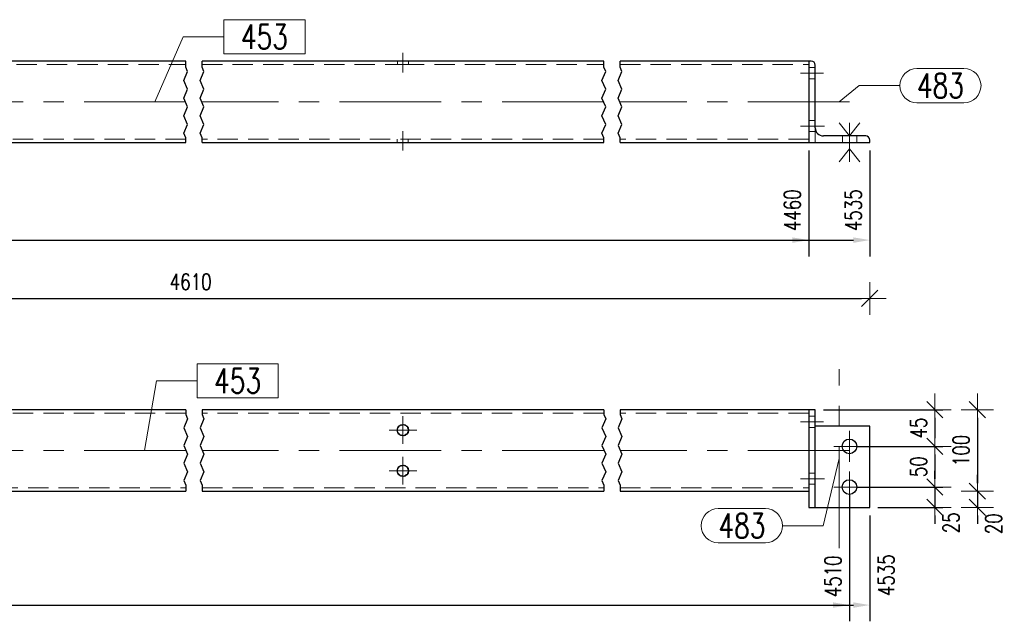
# Model space of a CAD drawing. Header units: millimetres. Extents: x -876 to 136, y 14938 to 15607.
# Tile 41 of 46: x -98 to 23, y 15241 to 15314. Entities that reach past the tile are written whole.
import ezdxf

# ---------------------------------------------------------------- set-up
doc = ezdxf.new("R2010")
doc.units = ezdxf.units.MM
doc.header["$LTSCALE"] = 10
doc.linetypes.add('HIDDEN', pattern=[0.375, 0.25, -0.125])
doc.linetypes.add('MITTE', pattern=[2, 1.25, -0.25, 0.25, -0.25])
doc.layers.get('Defpoints').update_dxf_attribs({"color": 1})
for name, color, linetype, lineweight in [('PS_Bolt', 4, 'Continuous', 13), ('PS_DIM', 4, 'Continuous', 13), ('PS_Hidden', 2, 'HIDDEN', 9), ('PS_Mid', 5, 'MITTE', 15), ('PS_Pos', 1, 'Continuous', 15), ('PS_Shape', 161, 'Continuous', 30), ('PS_SOLID', 7, 'Continuous', 30)]:
    doc.layers.add(name, color=color, linetype=linetype, lineweight=lineweight)
doc.styles.add('simplex', font='simplex.shx', dxfattribs={"width": 0.75})
doc.dimstyles.new('1_10_GŁ_DS1-LS10', dxfattribs={"dimtxt": 2, "dimasz": 2, "dimexe": 2, "dimexo": 1, "dimgap": 1, "dimtad": 1, "dimjust": 4, "dimdec": 0, "dimlfac": 10, "dimtxsty": 'simplex', "dimblk1": 'NONE', "dimsah": 1, "dimcen": 2, "dimclrd": 256, "dimclre": 256, "dimclrt": 3, "dimadec": 1, "dimazin": 0, "dimtfac": 1, "dimtdec": 0, "dimtmove": 2, "dimatfit": 3, "dimfxl": 1, "dimarcsym": 0})
doc.dimstyles.new('1_10_PRZ', dxfattribs={"dimtxt": 2, "dimasz": 1, "dimexe": 2, "dimexo": 5, "dimgap": 1, "dimtad": 1, "dimdec": 0, "dimlfac": 10, "dimtxsty": 'simplex', "dimblk": 'dimznak', "dimcen": 2, "dimse1": 1, "dimse2": 1, "dimclrt": 3, "dimadec": 1, "dimazin": 0, "dimtfac": 1, "dimtdec": 0, "dimtix": 1, "dimtmove": 2, "dimatfit": 3, "dimldrblk": 'dim-grot', "dimfxl": 1, "dimarcsym": 0})
doc.dimstyles.new('1_10_PRZ_DS1-LS10', dxfattribs={"dimtxt": 2, "dimasz": 1, "dimexe": 2, "dimexo": 5, "dimgap": 1, "dimtad": 1, "dimdec": 0, "dimlfac": 10, "dimtxsty": 'simplex', "dimblk": 'dimznak', "dimcen": 2, "dimse1": 1, "dimse2": 1, "dimclrt": 3, "dimadec": 1, "dimazin": 0, "dimtfac": 1, "dimtdec": 0, "dimtix": 1, "dimtmove": 2, "dimatfit": 3, "dimldrblk": 'dim-grot', "dimfxl": 1, "dimarcsym": 0})
doc.dimstyles.new('1_10_SC', dxfattribs={"dimtxt": 2, "dimasz": 1, "dimexe": 1, "dimexo": 1, "dimgap": 1, "dimtad": 1, "dimdec": 0, "dimlfac": 10, "dimtxsty": 'simplex', "dimblk": 'dimznak', "dimcen": 2, "dimclrd": 256, "dimclre": 256, "dimclrt": 3, "dimadec": 1, "dimazin": 0, "dimtfac": 1, "dimtdec": 0, "dimtix": 1, "dimtmove": 2, "dimatfit": 3, "dimldrblk": 'dim-grot', "dimfxl": 1, "dimarcsym": 0})

# ---------------------------------------------------------------- blocks, each defined once
blk = doc.blocks.new('*D317')
at = {"layer": 'Defpoints', "color": 0, "transparency": 16777216}
for p in [(-152.67, 15299.36), (-0.67, 15299.36), (-0.67, 15287.36)]:
    blk.add_point(p, dxfattribs=at)
at = {"layer": 'PS_DIM', "lineweight": -2, "transparency": 16777216}
for p, q in [((-152.67, 15298.36), (-152.67, 15285.36)), ((-0.67, 15298.36), (-0.67, 15285.36)), ((-152.67, 15287.36), (-2.67, 15287.36))]:
    blk.add_line(p, q, dxfattribs=at)
at = {"layer": 'PS_DIM', "transparency": 16777216}
blk.add_solid([(-2.67, 15287.69), (-2.67, 15287.02), (-0.67, 15287.36)], dxfattribs=at)
at = {"layer": 'PS_DIM', "color": 3, "transparency": 16777216, "insert": (-2.69, 15291.02), "char_height": 2, "attachment_point": 5, "rotation": 90, "style": 'simplex'}
blk.add_mtext('4460', dxfattribs=at)
blk = doc.blocks.new('_None')
blk = doc.blocks.new('*D318')
at = {"layer": 'Defpoints', "color": 0, "transparency": 16777216}
for p in [(-152.67, 15299.36), (6.83, 15299.36), (6.83, 15287.36)]:
    blk.add_point(p, dxfattribs=at)
at = {"layer": 'PS_DIM', "lineweight": -2, "transparency": 16777216}
for p, q in [((-152.67, 15298.36), (-152.67, 15285.36)), ((6.83, 15298.36), (6.83, 15285.36)), ((-152.67, 15287.36), (4.83, 15287.36))]:
    blk.add_line(p, q, dxfattribs=at)
at = {"layer": 'PS_DIM', "transparency": 16777216}
blk.add_solid([(4.83, 15287.69), (4.83, 15287.02), (6.83, 15287.36)], dxfattribs=at)
at = {"layer": 'PS_DIM', "color": 3, "transparency": 16777216, "insert": (4.81, 15291.02), "char_height": 2, "attachment_point": 5, "rotation": 90, "style": 'simplex'}
blk.add_mtext('4535', dxfattribs=at)
blk = doc.blocks.new('dimznak')
at = {"color": 0}
for points in [[(0, 2), (0, -2)], [(-2, 0), (2, 0)]]:
    blk.add_lwpolyline(points, dxfattribs=at)
at = {"color": 2}
blk.add_lwpolyline([(1, 1), (-1, -1)], dxfattribs=at)
blk = doc.blocks.new('*D324')
at = {"layer": 'Defpoints', "color": 0, "transparency": 16777216}
for p in [(0.13, 15266.5), (4.33, 15262), (14.83, 15262)]:
    blk.add_point(p, dxfattribs=at)
at = {"layer": 'PS_DIM', "lineweight": -2, "transparency": 16777216}
for p, q in [((1.13, 15266.5), (15.83, 15266.5)), ((14.83, 15265.5), (14.83, 15263)), ((5.33, 15262), (15.83, 15262))]:
    blk.add_line(p, q, dxfattribs=at)
for p, rotation in [((14.83, 15266.5), 90), ((14.83, 15262), 270)]:
    blk.add_blockref('dimznak', p, dxfattribs=dict(at, rotation=rotation))
at = {"layer": 'PS_DIM', "color": 3, "transparency": 16777216, "insert": (12.83, 15264.25), "char_height": 2, "attachment_point": 5, "rotation": 90, "style": 'simplex'}
blk.add_mtext('45', dxfattribs=at)
blk = doc.blocks.new('dim-grot')
blk.add_hatch(color=256).paths.add_polyline_path([(0, 0), (-2, 0.5), (-2, -0.5)])
blk.add_lwpolyline([(0, 0), (-2, 0.5), (-2, -0.5), (0, 0)])
blk = doc.blocks.new('*D325')
at = {"layer": 'Defpoints', "color": 0, "transparency": 16777216}
for p in [(4.33, 15262), (4.33, 15257), (14.83, 15257)]:
    blk.add_point(p, dxfattribs=at)
at = {"layer": 'PS_DIM', "lineweight": -2, "transparency": 16777216}
for p, q in [((5.33, 15262), (15.83, 15262)), ((14.83, 15261), (14.83, 15258)), ((5.33, 15257), (15.83, 15257))]:
    blk.add_line(p, q, dxfattribs=at)
for p, rotation in [((14.83, 15262), 90), ((14.83, 15257), 270)]:
    blk.add_blockref('dimznak', p, dxfattribs=dict(at, rotation=rotation))
at = {"layer": 'PS_DIM', "color": 3, "transparency": 16777216, "insert": (12.83, 15259.5), "char_height": 2, "attachment_point": 5, "rotation": 90, "style": 'simplex'}
blk.add_mtext('50', dxfattribs=at)
blk = doc.blocks.new('*D326')
at = {"layer": 'Defpoints', "color": 0, "transparency": 16777216}
for p in [(4.33, 15257), (6.83, 15254.5), (14.83, 15254.5)]:
    blk.add_point(p, dxfattribs=at)
at = {"layer": 'PS_DIM', "lineweight": -2, "transparency": 16777216}
for p, q in [((14.83, 15258), (14.83, 15259)), ((5.33, 15257), (15.83, 15257)), ((14.83, 15257), (14.83, 15254.5)), ((7.83, 15254.5), (15.83, 15254.5)), ((14.83, 15253.5), (14.83, 15252.5))]:
    blk.add_line(p, q, dxfattribs=at)
for p, rotation in [((14.83, 15257), 270), ((14.83, 15254.5), 90)]:
    blk.add_blockref('dimznak', p, dxfattribs=dict(at, rotation=rotation))
at = {"layer": 'PS_DIM', "color": 3, "transparency": 16777216, "insert": (16.83, 15252.61), "char_height": 2, "attachment_point": 5, "rotation": 90, "style": 'simplex'}
blk.add_mtext('25', dxfattribs=at)
blk = doc.blocks.new('*D327')
at = {"layer": 'Defpoints', "color": 0, "transparency": 16777216}
for p in [(0.13, 15266.5), (-0.67, 15256.5), (20.06, 15256.5)]:
    blk.add_point(p, dxfattribs=at)
at = {"layer": 'PS_DIM', "color": 0, "lineweight": -2, "transparency": 16777216}
blk.add_line((20.06, 15265.5), (20.06, 15257.5), dxfattribs=at)
for p, rotation in [((20.06, 15266.5), 90), ((20.06, 15256.5), 270)]:
    blk.add_blockref('dimznak', p, dxfattribs=dict(at, rotation=rotation))
at = {"layer": 'PS_DIM', "color": 3, "transparency": 16777216, "insert": (18.06, 15261.5), "char_height": 2, "attachment_point": 5, "rotation": 90, "style": 'simplex'}
blk.add_mtext('100', dxfattribs=at)
blk = doc.blocks.new('*D328')
at = {"layer": 'Defpoints', "color": 0, "transparency": 16777216}
for p in [(-0.67, 15256.5), (-0.27, 15254.5), (20.06, 15254.5)]:
    blk.add_point(p, dxfattribs=at)
at = {"layer": 'PS_DIM', "color": 0, "lineweight": -2, "transparency": 16777216}
for p, q in [((20.06, 15257.5), (20.06, 15258.5)), ((20.06, 15256.5), (20.06, 15254.5)), ((20.06, 15253.5), (20.06, 15252.5))]:
    blk.add_line(p, q, dxfattribs=at)
for p, rotation in [((20.06, 15256.5), 270), ((20.06, 15254.5), 90)]:
    blk.add_blockref('dimznak', p, dxfattribs=dict(at, rotation=rotation))
at = {"layer": 'PS_DIM', "color": 3, "transparency": 16777216, "insert": (22.06, 15252.49), "char_height": 2, "attachment_point": 5, "rotation": 90, "style": 'simplex'}
blk.add_mtext('20', dxfattribs=at)
blk = doc.blocks.new('*D332')
at = {"layer": 'Defpoints', "color": 0, "transparency": 16777216}
for p in [(-152.67, 15256.5), (4.33, 15257), (4.33, 15242.5)]:
    blk.add_point(p, dxfattribs=at)
at = {"layer": 'PS_DIM', "lineweight": -2, "transparency": 16777216}
for p, q in [((4.33, 15256), (4.33, 15240.5)), ((-152.67, 15255.5), (-152.67, 15240.5)), ((-152.67, 15242.5), (2.33, 15242.5))]:
    blk.add_line(p, q, dxfattribs=at)
at = {"layer": 'PS_DIM', "transparency": 16777216}
blk.add_solid([(2.33, 15242.83), (2.33, 15242.17), (4.33, 15242.5)], dxfattribs=at)
at = {"layer": 'PS_DIM', "color": 3, "transparency": 16777216, "insert": (2.31, 15246.02), "char_height": 2, "attachment_point": 5, "rotation": 90, "style": 'simplex'}
blk.add_mtext('4510', dxfattribs=at)
blk = doc.blocks.new('*D333')
at = {"layer": 'Defpoints', "color": 0, "transparency": 16777216}
for p in [(-152.67, 15256.5), (6.83, 15254.5), (6.83, 15242.5)]:
    blk.add_point(p, dxfattribs=at)
at = {"layer": 'PS_DIM', "lineweight": -2, "transparency": 16777216}
for p, q in [((-152.67, 15255.5), (-152.67, 15240.5)), ((6.83, 15253.5), (6.83, 15240.5)), ((-152.67, 15242.5), (4.83, 15242.5))]:
    blk.add_line(p, q, dxfattribs=at)
at = {"layer": 'PS_DIM', "transparency": 16777216}
blk.add_solid([(4.83, 15242.83), (4.83, 15242.17), (6.83, 15242.5)], dxfattribs=at)
at = {"layer": 'PS_DIM', "color": 3, "transparency": 16777216, "insert": (8.85, 15246.16), "char_height": 2, "attachment_point": 5, "rotation": 90, "style": 'simplex'}
blk.add_mtext('4535', dxfattribs=at)
blk = doc.blocks.new('*D440')
at = {"layer": 'Defpoints', "color": 0, "transparency": 16777216}
for p in [(-160.17, 15299.36), (6.83, 15299.36), (6.83, 15280.19)]:
    blk.add_point(p, dxfattribs=at)
at = {"layer": 'PS_DIM', "color": 0, "lineweight": -2, "transparency": 16777216}
blk.add_line((-159.17, 15280.19), (5.83, 15280.19), dxfattribs=at)
at = {"layer": 'PS_DIM', "color": 0, "lineweight": -2, "transparency": 16777216, "rotation": 180}
blk.add_blockref('dimznak', (-160.17, 15280.19), dxfattribs=at)
at = {"layer": 'PS_DIM', "color": 0, "lineweight": -2, "transparency": 16777216}
blk.add_blockref('dimznak', (6.83, 15280.19), dxfattribs=at)
at = {"layer": 'PS_DIM', "color": 3, "transparency": 16777216, "insert": (-76.67, 15282.23), "char_height": 2, "attachment_point": 5, "style": 'simplex'}
blk.add_mtext('4610', dxfattribs=at)
blk = doc.blocks.new('*X822')
at = {"color": 4, "linetype": 'Continuous'}
for p, q in [((3.05, 15301.76), (4.33, 15300.16)), ((4.33, 15300.16), (5.61, 15301.76)), ((4.33, 15301.76), (4.33, 15296.96)), ((3.05, 15296.96), (4.33, 15298.56)), ((4.33, 15298.56), (5.61, 15296.96))]:
    blk.add_line(p, q, dxfattribs=at)
blk = doc.blocks.new('*X823')
at = {"color": 4, "linetype": 'Continuous'}
for p, q in [((3.05, 15301.76), (4.33, 15300.16)), ((4.33, 15300.16), (5.61, 15301.76)), ((4.33, 15301.76), (4.33, 15296.96)), ((3.05, 15296.96), (4.33, 15298.56)), ((4.33, 15298.56), (5.61, 15296.96))]:
    blk.add_line(p, q, dxfattribs=at)
blk = doc.blocks.new('*X826')
at = {"color": 1}
for p, q in [((-77.27, 15308.61), (-77.27, 15309.36)), ((-75.27, 15308.61), (-75.27, 15309.36)), ((-25.87, 15308.61), (-25.87, 15309.36)), ((-23.87, 15308.61), (-23.87, 15309.36)), ((-77.5, 15306.99), (-77.04, 15308.07)), ((-77.04, 15308.07), (-77.27, 15308.61)), ((-75.5, 15306.99), (-75.04, 15308.07)), ((-75.04, 15308.07), (-75.27, 15308.61)), ((-26.1, 15306.99), (-25.64, 15308.07)), ((-25.64, 15308.07), (-25.87, 15308.61)), ((-24.1, 15306.99), (-23.64, 15308.07)), ((-23.64, 15308.07), (-23.87, 15308.61)), ((-77.04, 15305.9), (-77.5, 15306.99)), ((-75.04, 15305.9), (-75.5, 15306.99)), ((-25.64, 15305.9), (-26.1, 15306.99)), ((-23.64, 15305.9), (-24.1, 15306.99)), ((-77.5, 15304.82), (-77.04, 15305.9)), ((-75.5, 15304.82), (-75.04, 15305.9)), ((-26.1, 15304.82), (-25.64, 15305.9)), ((-24.1, 15304.82), (-23.64, 15305.9)), ((-77.04, 15303.74), (-77.5, 15304.82)), ((-75.04, 15303.74), (-75.5, 15304.82)), ((-25.64, 15303.74), (-26.1, 15304.82)), ((-23.64, 15303.74), (-24.1, 15304.82)), ((-77.5, 15302.65), (-77.04, 15303.74)), ((-75.5, 15302.65), (-75.04, 15303.74)), ((-26.1, 15302.65), (-25.64, 15303.74)), ((-24.1, 15302.65), (-23.64, 15303.74)), ((-77.04, 15301.57), (-77.5, 15302.65)), ((-75.04, 15301.57), (-75.5, 15302.65)), ((-25.64, 15301.57), (-26.1, 15302.65)), ((-23.64, 15301.57), (-24.1, 15302.65)), ((-77.5, 15300.49), (-77.04, 15301.57)), ((-75.5, 15300.49), (-75.04, 15301.57)), ((-26.1, 15300.49), (-25.64, 15301.57)), ((-24.1, 15300.49), (-23.64, 15301.57)), ((-77.27, 15299.94), (-77.5, 15300.49)), ((-77.27, 15299.36), (-77.27, 15299.94)), ((-75.27, 15299.94), (-75.5, 15300.49)), ((-75.27, 15299.36), (-75.27, 15299.94)), ((-25.87, 15299.94), (-26.1, 15300.49)), ((-25.87, 15299.36), (-25.87, 15299.94)), ((-23.87, 15299.94), (-24.1, 15300.49)), ((-23.87, 15299.36), (-23.87, 15299.94))]:
    blk.add_line(p, q, dxfattribs=at)
at = {"layer": 'PS_Hidden', "color": 2, "linetype": 'HIDDEN'}
for p, q in [((-51.23, 15309.36), (-51.23, 15308.96)), ((-51.23, 15309.36), (-51.23, 15308.96)), ((-49.87, 15308.96), (-49.87, 15309.36)), ((-101.85, 15308.96), (-77.27, 15308.96)), ((-75.27, 15308.96), (-50.45, 15308.96)), ((-50.45, 15308.96), (-25.87, 15308.96)), ((-23.87, 15308.96), (-0.67, 15308.96)), ((0.13, 15308.56), (-0.67, 15308.56)), ((0.13, 15308.86), (0.13, 15299.36)), ((-0.67, 15307.2), (0.13, 15307.2)), ((0.13, 15302.06), (-0.67, 15302.06)), ((0.13, 15301.01), (0.13, 15301.16)), ((0.13, 15300.92), (0.13, 15301.01)), ((0.13, 15299.36), (0.13, 15300.92)), ((0.13, 15300.92), (0.17, 15300.92)), ((-77.27, 15299.76), (-126.67, 15299.76)), ((-25.87, 15299.76), (-75.27, 15299.76)), ((-51.27, 15299.76), (-51.27, 15299.36)), ((-49.91, 15299.36), (-49.91, 15299.76)), ((-0.67, 15299.76), (-23.87, 15299.76)), ((-0.67, 15300.7), (0.25, 15300.7)), ((3.49, 15300.16), (3.49, 15299.36)), ((5.23, 15299.36), (5.23, 15300.16))]:
    blk.add_line(p, q, dxfattribs=at)
at = {"layer": 'PS_Mid', "color": 5, "linetype": 'MITTE'}
for p, q in [((-50.57, 15310.36), (-50.57, 15307.96)), ((-50.57, 15310.36), (-50.57, 15307.96)), ((-1.67, 15307.86), (1.13, 15307.86)), ((-1.67, 15307.86), (1.13, 15307.86)), ((-77.27, 15304.36), (-126.67, 15304.36)), ((-25.87, 15304.36), (-75.27, 15304.36)), ((4.33, 15304.36), (-23.87, 15304.36)), ((3.08, 15304.36), (3.08, 15304.36)), ((-50.57, 15298.36), (-50.57, 15300.76)), ((-50.57, 15298.36), (-50.57, 15300.76)), ((-1.67, 15301.36), (1.13, 15301.36)), ((-1.67, 15301.36), (1.27, 15301.36)), ((4.33, 15301.16), (4.33, 15298.36)), ((4.33, 15301.16), (4.33, 15298.36))]:
    blk.add_line(p, q, dxfattribs=at)
at = {"layer": 'PS_SOLID', "color": 7, "linetype": 'Continuous'}
for p, q in [((-77.27, 15309.36), (-126.67, 15309.36)), ((-25.87, 15309.36), (-75.27, 15309.36)), ((-0.67, 15309.36), (-23.87, 15309.36)), ((-0.37, 15309.36), (-0.67, 15309.36)), ((-0.67, 15309.36), (-0.67, 15299.36)), ((0.13, 15307.98), (0.13, 15308.86)), ((0.13, 15301.16), (0.13, 15307.98)), ((6.33, 15300.16), (1.13, 15300.16)), ((6.83, 15299.36), (6.83, 15299.66)), ((-102.09, 15299.36), (-77.27, 15299.36)), ((-75.27, 15299.36), (-50.69, 15299.36)), ((-50.69, 15299.36), (-25.87, 15299.36)), ((-23.87, 15299.36), (-0.67, 15299.36)), ((-0.67, 15299.36), (4.49, 15299.36)), ((4.49, 15299.36), (6.83, 15299.36))]:
    blk.add_line(p, q, dxfattribs=at)
at = {"layer": 'PS_SOLID'}
for centre, radius, start, end in [((-0.37, 15308.86), 0.5, 360, 90), ((1.13, 15301.16), 1, 180, 270), ((6.33, 15299.66), 0.5, 0, 90)]:
    blk.add_arc(centre, radius, start, end, dxfattribs=at)
blk = doc.blocks.new('*X827')
at = {"color": 1}
for p, q in [((-62.61, 15314.45), (-72.59, 15314.45)), ((-72.59, 15314.45), (-72.59, 15310.25)), ((-62.61, 15310.25), (-62.61, 15314.45)), ((-81.06, 15304.36), (-77.59, 15312.35)), ((-77.59, 15312.35), (-72.59, 15312.35)), ((-72.59, 15310.25), (-62.61, 15310.25))]:
    blk.add_line(p, q, dxfattribs=at)
at = {"color": 30, "style": 'simplex', "width": 0.75}
blk.add_text('453', height=3, dxfattribs=at).set_placement((-70.49, 15310.85))
blk = doc.blocks.new('*X828')
at = {"color": 1}
for p, q in [((12.63, 15308.44), (18.41, 15308.44)), ((3.08, 15304.36), (5.53, 15306.34)), ((5.53, 15306.34), (10.53, 15306.34)), ((12.63, 15304.24), (18.41, 15304.24))]:
    blk.add_line(p, q, dxfattribs=at)
for centre, start, end in [((12.63, 15306.34), 90, 270), ((18.41, 15306.34), 270, 90)]:
    blk.add_arc(centre, 2.1, start, end, dxfattribs=at)
at = {"color": 30, "style": 'simplex', "width": 0.75}
blk.add_text('483', height=3, dxfattribs=at).set_placement((12.63, 15304.84))
blk = doc.blocks.new('*X833')
at = {"color": 4, "linetype": 'Continuous'}
blk.add_line((4.33, 15262), (4.33, 15262), dxfattribs=at)
blk.add_line((4.33, 15262), (4.33, 15262), dxfattribs=at)
blk.add_line((4.33, 15262), (4.33, 15262), dxfattribs=at)
blk.add_line((4.33, 15262), (4.33, 15262), dxfattribs=at)
blk.add_line((4.33, 15262), (4.33, 15262), dxfattribs=at)
blk = doc.blocks.new('*X834')
at = {"color": 4, "linetype": 'Continuous'}
blk.add_line((4.33, 15257), (4.33, 15257), dxfattribs=at)
blk.add_line((4.33, 15257), (4.33, 15257), dxfattribs=at)
blk.add_line((4.33, 15257), (4.33, 15257), dxfattribs=at)
blk.add_line((4.33, 15257), (4.33, 15257), dxfattribs=at)
blk.add_line((4.33, 15257), (4.33, 15257), dxfattribs=at)
blk = doc.blocks.new('*X837')
at = {"color": 1}
for p, q in [((-77.27, 15266.5), (-77.27, 15265.91)), ((-77.27, 15265.91), (-77.04, 15265.37)), ((-75.27, 15266.5), (-75.27, 15265.91)), ((-75.27, 15265.91), (-75.04, 15265.37)), ((-25.87, 15266.5), (-25.87, 15265.91)), ((-25.87, 15265.91), (-25.64, 15265.37)), ((-23.87, 15266.5), (-23.87, 15265.91)), ((-23.87, 15265.91), (-23.64, 15265.37)), ((-77.04, 15265.37), (-77.5, 15264.29)), ((-75.04, 15265.37), (-75.5, 15264.29)), ((-25.64, 15265.37), (-26.1, 15264.29)), ((-23.64, 15265.37), (-24.1, 15264.29)), ((-77.5, 15264.29), (-77.04, 15263.2)), ((-75.5, 15264.29), (-75.04, 15263.2)), ((-26.1, 15264.29), (-25.64, 15263.2)), ((-24.1, 15264.29), (-23.64, 15263.2)), ((-77.04, 15263.2), (-77.5, 15262.12)), ((-77.5, 15262.12), (-77.04, 15261.04)), ((-75.04, 15263.2), (-75.5, 15262.12)), ((-75.5, 15262.12), (-75.04, 15261.04)), ((-25.64, 15263.2), (-26.1, 15262.12)), ((-26.1, 15262.12), (-25.64, 15261.04)), ((-23.64, 15263.2), (-24.1, 15262.12)), ((-24.1, 15262.12), (-23.64, 15261.04)), ((-77.04, 15261.04), (-77.5, 15259.95)), ((-75.04, 15261.04), (-75.5, 15259.95)), ((-25.64, 15261.04), (-26.1, 15259.95)), ((-23.64, 15261.04), (-24.1, 15259.95)), ((-77.5, 15259.95), (-77.04, 15258.87)), ((-75.5, 15259.95), (-75.04, 15258.87)), ((-26.1, 15259.95), (-25.64, 15258.87)), ((-24.1, 15259.95), (-23.64, 15258.87)), ((-77.04, 15258.87), (-77.5, 15257.79)), ((-75.04, 15258.87), (-75.5, 15257.79)), ((-25.64, 15258.87), (-26.1, 15257.79)), ((-23.64, 15258.87), (-24.1, 15257.79)), ((-77.5, 15257.79), (-77.27, 15257.24)), ((-77.27, 15257.24), (-77.27, 15256.5)), ((-75.5, 15257.79), (-75.27, 15257.24)), ((-75.27, 15257.24), (-75.27, 15256.5)), ((-26.1, 15257.79), (-25.87, 15257.24)), ((-25.87, 15257.24), (-25.87, 15256.5)), ((-24.1, 15257.79), (-23.87, 15257.24)), ((-23.87, 15257.24), (-23.87, 15256.5))]:
    blk.add_line(p, q, dxfattribs=at)
at = {"layer": 'PS_Hidden', "color": 2, "linetype": 'HIDDEN'}
for p, q in [((-77.27, 15266.1), (-126.67, 15266.1)), ((-25.87, 15266.1), (-75.27, 15266.1)), ((-0.67, 15266.1), (-23.87, 15266.1)), ((0.13, 15265.7), (-0.67, 15265.7)), ((-51, 15264.51), (-50.92, 15264.61)), ((-50.92, 15264.61), (-50.8, 15264.63)), ((-50.57, 15264.67), (-50.45, 15264.69)), ((-50.45, 15264.69), (-50.34, 15264.63)), ((-50.14, 15264.51), (-50.03, 15264.45)), ((-50.03, 15264.45), (-49.99, 15264.34)), ((-51.23, 15264.24), (-51.15, 15264.34)), ((-51.23, 15264.12), (-51.23, 15264.24)), ((-51.23, 15263.76), (-51.23, 15263.89)), ((-51.15, 15263.67), (-51.23, 15263.76)), ((-50.92, 15263.4), (-51, 15263.49)), ((-50.8, 15263.37), (-50.92, 15263.4)), ((-50.45, 15263.31), (-50.57, 15263.33)), ((-50.34, 15263.37), (-50.45, 15263.31)), ((-50.03, 15263.55), (-50.14, 15263.49)), ((-49.99, 15263.67), (-50.03, 15263.55)), ((-49.91, 15264.12), (-49.87, 15264)), ((-49.87, 15264), (-49.91, 15263.89)), ((-0.67, 15264.34), (0.13, 15264.34)), ((-51, 15259.51), (-50.92, 15259.61)), ((-50.92, 15259.61), (-50.8, 15259.63)), ((-50.57, 15259.67), (-50.45, 15259.69)), ((-50.45, 15259.69), (-50.34, 15259.63)), ((-51.23, 15259.24), (-51.15, 15259.34)), ((-51.23, 15259.12), (-51.23, 15259.24)), ((-51.23, 15259.12), (-51.23, 15259.24)), ((-51.23, 15258.76), (-51.23, 15258.89)), ((-51.15, 15258.67), (-51.23, 15258.76)), ((-50.92, 15258.4), (-51, 15258.49)), ((-50.8, 15258.37), (-50.92, 15258.4)), ((-50.34, 15258.37), (-50.45, 15258.31)), ((-50.14, 15259.51), (-50.03, 15259.45)), ((-50.03, 15258.55), (-50.14, 15258.49)), ((-50.03, 15259.45), (-49.99, 15259.34)), ((-49.99, 15258.67), (-50.03, 15258.55)), ((-49.91, 15259.12), (-49.87, 15259)), ((-49.87, 15259), (-49.91, 15258.89)), ((0.13, 15258.7), (-0.67, 15258.7)), ((-50.45, 15258.31), (-50.57, 15258.33)), ((-0.67, 15257.34), (0.13, 15257.34)), ((-126.67, 15256.9), (-77.27, 15256.9)), ((-75.27, 15256.9), (-25.87, 15256.9)), ((-23.87, 15256.9), (-0.67, 15256.9))]:
    blk.add_line(p, q, dxfattribs=at)
at = {"layer": 'PS_Mid', "color": 5, "linetype": 'MITTE'}
for p, q in [((3.08, 15249.5), (3.08, 15271.5)), ((-50.57, 15265.7), (-50.57, 15262.3)), ((-50.57, 15265.7), (-50.57, 15262.3)), ((-1.67, 15265), (1.13, 15265)), ((-1.67, 15265), (1.13, 15265)), ((-48.87, 15264), (-52.27, 15264)), ((-48.87, 15264), (-52.27, 15264)), ((4.33, 15263.9), (4.33, 15260.1)), ((6.23, 15262), (2.43, 15262)), ((-77.27, 15261.5), (-126.67, 15261.5)), ((-25.87, 15261.5), (-75.27, 15261.5)), ((4.33, 15261.5), (-23.87, 15261.5)), ((-50.57, 15260.7), (-50.57, 15257.3)), ((-50.57, 15260.7), (-50.57, 15257.3)), ((-48.87, 15259), (-52.27, 15259)), ((-48.87, 15259), (-52.27, 15259)), ((4.33, 15258.9), (4.33, 15255.1)), ((-1.67, 15258), (1.13, 15258)), ((-1.67, 15258), (1.27, 15258)), ((6.23, 15257), (2.43, 15257))]:
    blk.add_line(p, q, dxfattribs=at)
at = {"layer": 'PS_SOLID', "color": 7, "linetype": 'Continuous'}
for p, q in [((-77.27, 15266.5), (-102.09, 15266.5)), ((-50.69, 15266.5), (-75.27, 15266.5)), ((-25.87, 15266.5), (-50.69, 15266.5)), ((-0.67, 15266.5), (-23.87, 15266.5)), ((0.13, 15266.5), (-0.67, 15266.5)), ((-0.67, 15266.5), (-0.67, 15256.5)), ((0.13, 15265.12), (0.13, 15266.5)), ((-51.15, 15264.34), (-51, 15264.51)), ((-50.8, 15264.63), (-50.57, 15264.67)), ((-50.34, 15264.63), (-50.14, 15264.51)), ((0.13, 15258.12), (0.13, 15265.12)), ((4.18, 15264.5), (0.13, 15264.5)), ((6.83, 15264.5), (4.18, 15264.5)), ((6.83, 15254.5), (6.83, 15264.5)), ((-51.23, 15263.89), (-51.23, 15264.12)), ((-51, 15263.49), (-51.15, 15263.67)), ((-50.57, 15263.33), (-50.8, 15263.37)), ((-50.14, 15263.49), (-50.34, 15263.37)), ((-49.99, 15264.34), (-49.91, 15264.12)), ((-49.91, 15263.89), (-49.99, 15263.67)), ((-50.8, 15259.63), (-50.57, 15259.67)), ((-50.34, 15259.63), (-50.14, 15259.51)), ((-51.23, 15258.89), (-51.23, 15259.12)), ((-51.15, 15259.34), (-51, 15259.51)), ((-51, 15258.49), (-51.15, 15258.67)), ((-50.57, 15258.33), (-50.8, 15258.37)), ((-50.14, 15258.49), (-50.34, 15258.37)), ((-49.99, 15259.34), (-49.91, 15259.12)), ((-49.91, 15258.89), (-49.99, 15258.67)), ((0.13, 15254.5), (0.13, 15258.12)), ((-126.67, 15256.5), (-77.27, 15256.5)), ((-75.27, 15256.5), (-25.87, 15256.5)), ((-23.87, 15256.5), (-0.67, 15256.5)), ((-0.67, 15256.5), (-0.67, 15254.5)), ((-0.67, 15254.5), (0.13, 15254.5)), ((0.13, 15254.5), (6.83, 15254.5))]:
    blk.add_line(p, q, dxfattribs=at)
at = {"layer": 'PS_SOLID', "color": 7}
for centre, radius in [((-50.57, 15264), 0.7), ((4.33, 15262), 0.9), ((-50.57, 15259), 0.7), ((4.33, 15257), 0.9)]:
    blk.add_circle(centre, radius, dxfattribs=at)
blk = doc.blocks.new('*X838')
at = {"color": 1}
for p, q in [((-65.91, 15272.16), (-75.89, 15272.16)), ((-75.89, 15272.16), (-75.89, 15267.96)), ((-65.91, 15267.96), (-65.91, 15272.16)), ((-82.34, 15261.5), (-80.89, 15270.06)), ((-80.89, 15270.06), (-75.89, 15270.06)), ((-75.89, 15267.96), (-65.91, 15267.96))]:
    blk.add_line(p, q, dxfattribs=at)
at = {"color": 30, "style": 'simplex', "width": 0.75}
blk.add_text('453', height=3, dxfattribs=at).set_placement((-73.79, 15268.56))
blk = doc.blocks.new('*X839')
at = {"color": 1}
for p, q in [((3.08, 15260.5), (1.1, 15252.25)), ((-11.79, 15254.35), (-6, 15254.35)), ((-3.9, 15252.25), (1.1, 15252.25)), ((-11.79, 15250.15), (-6, 15250.15))]:
    blk.add_line(p, q, dxfattribs=at)
for centre, start, end in [((-11.79, 15252.25), 90, 270), ((-6, 15252.25), 270, 90)]:
    blk.add_arc(centre, 2.1, start, end, dxfattribs=at)
at = {"color": 30, "style": 'simplex', "width": 0.75}
blk.add_text('483', height=3, dxfattribs=at).set_placement((-11.79, 15250.75))

msp = doc.modelspace()

# ---------------------------------------------------------------- block references
at = {"layer": 'PS_Bolt', "color": 4}
for name in ['*X822', '*X823', '*X833', '*X834']:
    msp.add_blockref(name, (0, 0), dxfattribs=at)
at = {"layer": 'PS_Pos'}
for name in ['*X827', '*X828', '*X838', '*X839']:
    msp.add_blockref(name, (0, 0), dxfattribs=at)
at = {"layer": 'PS_Shape', "color": 20}
for name in ['*X826', '*X837']:
    msp.add_blockref(name, (0, 0), dxfattribs=at)

# ---------------------------------------------------------------- dimensions: what is measured, and where the dimension line sits
at = {"layer": 'PS_DIM'}
dim = msp.add_linear_dim(base=(6.83, 15280.19), p1=(-160.17, 15299.36), p2=(6.83, 15299.36), text='4610', dimstyle='1_10_PRZ_DS1-LS10', dxfattribs=at)
dim.commit()
dim.dimension.update_dxf_attribs({"geometry": '*D440', "text_midpoint": (-76.67, 15282.23), "dimtype": 128})
for base, p1, p2, text, picture, middle in [((-0.67, 15287.36), (-152.67, 15299.36), (-0.67, 15299.36), '4460', '*D317', (-2.69, 15291.02)), ((6.83, 15287.36), (-152.67, 15299.36), (6.83, 15299.36), '4535', '*D318', (4.81, 15291.02)), ((4.33, 15242.5), (-152.67, 15256.5), (4.33, 15257), '4510', '*D332', (2.31, 15246.02)), ((6.83, 15242.5), (-152.67, 15256.5), (6.83, 15254.5), '4535', '*D333', (8.85, 15246.16))]:
    dim = msp.add_linear_dim(base=base, p1=p1, p2=p2, text=text, dimstyle='1_10_GŁ_DS1-LS10', dxfattribs=at)
    dim.commit()
    dim.dimension.update_dxf_attribs({"geometry": picture, "text_midpoint": middle, "dimtype": 128, "text_rotation": 90})
for base, p1, p2, dimstyle, picture, middle in [((20.06, 15256.5), (0.13, 15266.5), (-0.67, 15256.5), '1_10_PRZ', '*D327', (18.06, 15261.5)), ((14.83, 15262), (0.13, 15266.5), (4.33, 15262), '1_10_SC', '*D324', (12.83, 15264.25)), ((14.83, 15257), (4.33, 15262), (4.33, 15257), '1_10_SC', '*D325', (12.83, 15259.5))]:
    dim = msp.add_linear_dim(base=base, p1=p1, p2=p2, angle=90, dimstyle=dimstyle, dxfattribs=at)
    dim.commit()
    dim.dimension.update_dxf_attribs({"geometry": picture, "text_midpoint": middle})
for base, p1, p2, dimstyle, picture, middle in [((20.06, 15254.5), (-0.67, 15256.5), (-0.27, 15254.5), '1_10_PRZ', '*D328', (22.06, 15252.49)), ((14.83, 15254.5), (4.33, 15257), (6.83, 15254.5), '1_10_SC', '*D326', (16.83, 15252.61))]:
    dim = msp.add_linear_dim(base=base, p1=p1, p2=p2, angle=90, dimstyle=dimstyle, dxfattribs=at)
    dim.commit()
    dim.dimension.update_dxf_attribs({"geometry": picture, "text_midpoint": middle, "dimtype": 128})

doc.saveas('drawing.dxf')
